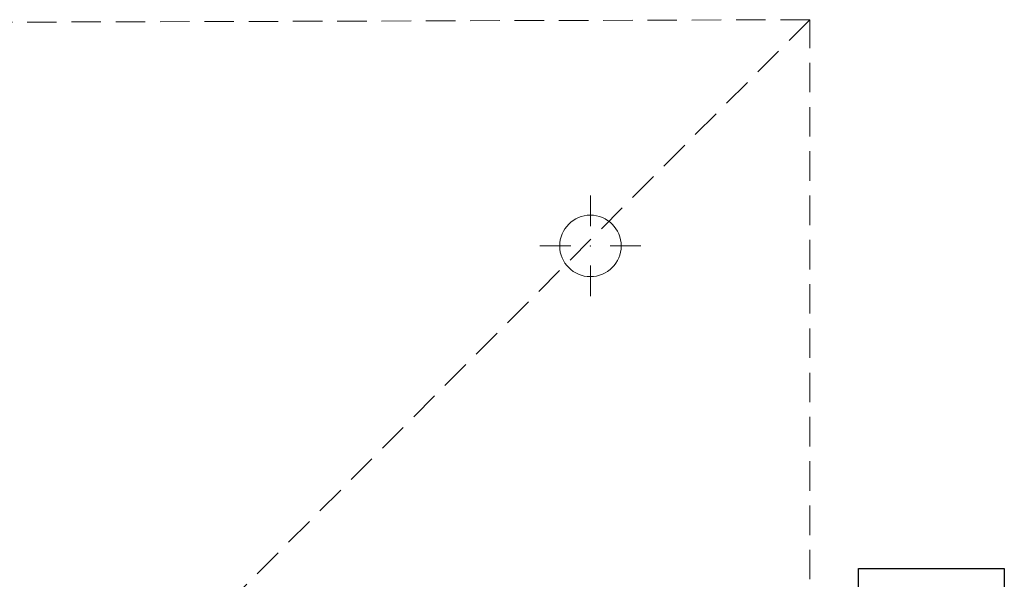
# Model space of a CAD drawing. Header units: millimetres. Extents: x -68772 to 137055, y -73300 to 19650.
# Tile 44 of 212: x 41646 to 45646, y -38230 to -35954. Entities that reach past the tile are written whole.
import ezdxf

# ---------------------------------------------------------------- set-up
doc = ezdxf.new("R2010")
doc.units = ezdxf.units.MM
doc.header["$MEASUREMENT"] = 0
doc.linetypes.add('Przerywana gęsta', pattern=[180, 120, -60])
for name, color, linetype, lineweight in [('Nowe_430-K Słupy_Nr_pióra__1', 7, 'Continuous', 18), ('Nowe_430-K Słupy_Nr_pióra__7', 7, 'Continuous', 5), ('Nowe_810-G Ogólne_Nr_pióra__1', 7, 'Continuous', 18)]:
    doc.layers.add(name, color=color, linetype=linetype, lineweight=lineweight)

msp = doc.modelspace()

# ---------------------------------------------------------------- linework, layer by layer
for p, q in [((45052.7, -38185.9), (45645.7, -38185.9)), ((45052.7, -38501.6), (45052.7, -38185.9)), ((45645.7, -38185.9), (45645.7, -38501.6))]:
    msp.add_line(p, q)
at = {"layer": 'Nowe_430-K Słupy_Nr_pióra__1', "linetype": 'Continuous', "lineweight": 18}
for start, end in [(89.9925, 269.9925), (269.9925, 89.9925)]:
    msp.add_arc((43964.4, -36874.1), 125, start, end, dxfattribs=at)
at = {"layer": 'Nowe_430-K Słupy_Nr_pióra__7', "linetype": 'Continuous', "lineweight": 5}
for p, q in [((43964.4, -36794.1), (43964.4, -36669.1)), ((43884.4, -36874.1), (43759.4, -36874.1)), ((44044.4, -36874.1), (44169.4, -36874.1)), ((43964.4, -36954.1), (43964.4, -37079.1))]:
    msp.add_line(p, q, dxfattribs=at)
msp.add_point((43964.4, -36874.1), dxfattribs=at)
at = {"layer": 'Nowe_810-G Ogólne_Nr_pióra__1', "linetype": 'Przerywana gęsta', "lineweight": 18}
for p, q in [((44856, -35954.5), (22554.6, -36024.3)), ((44856, -35954.5), (41944.8, -38874.8)), ((44856, -49389.6), (44856, -35954.5))]:
    msp.add_line(p, q, dxfattribs=at)

doc.saveas('drawing.dxf')
